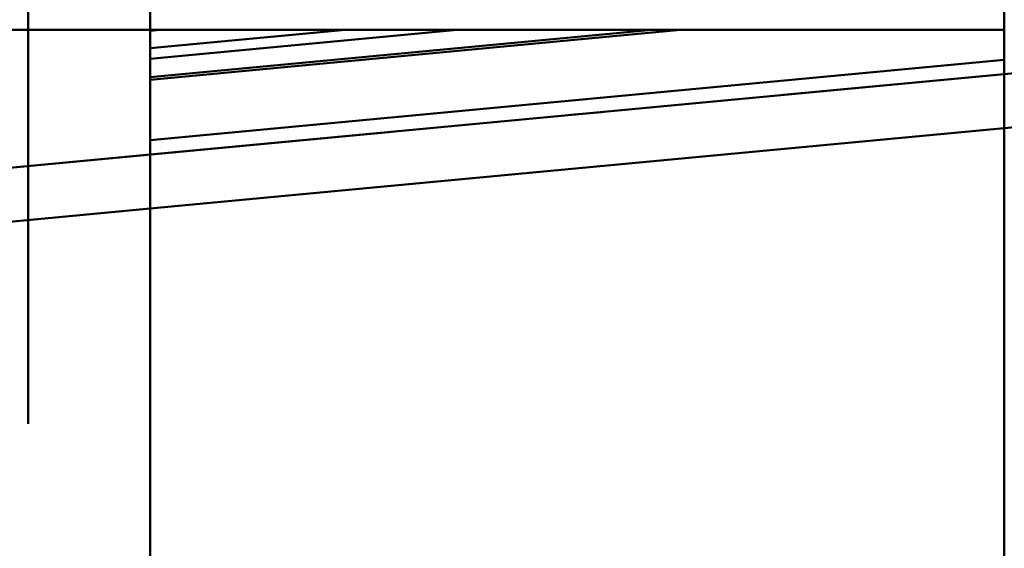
# Paper-space layout 'Layout1' of a CAD drawing. Extents: x -2 to 1033, y -36 to 596.
# Tile 253 of 256: x 372.97 to 377.01, y 504.25 to 506.41. Entities that reach past the tile are written whole.
import ezdxf

# ---------------------------------------------------------------- set-up
doc = ezdxf.new("R2010")
doc.units = 0
doc.linetypes.add('ACAD_ISO02W100', pattern=[15, 12, -3])
doc.linetypes.add('ACAD_ISO04W100', pattern=[30.5, 24, -3, 0.5, -3])
doc.layers.add('SS_PLECHY', color=7, linetype='CONTINUOUS', lineweight=50, true_color=0xb47846)
for name, color, linetype, lineweight in [('SS_SLOUPY KRAJNÍ', 143, 'CONTINUOUS', 50), ('SS_ZEBRIK KOŠ', 75, 'CONTINUOUS', 50), ('SS_ZEBRIKY', 24, 'CONTINUOUS', 50)]:
    doc.layers.add(name, color=color, linetype=linetype, lineweight=lineweight)

psp = doc.layouts.get("Layout1")

# ---------------------------------------------------------------- linework, layer by layer
at = {"layer": 'SS_PLECHY', "color": 5, "linetype": 'Continuous', "ltscale": 0.25}
for p, q in [((373.5063, 506.1685), (375.6793, 506.373)), ((375.5617, 506.373), (373.5063, 506.1796)), ((373.5063, 506.2547), (374.7641, 506.373)), ((373.5063, 506.2977), (374.3064, 506.373)), ((373.5063, 506.3694), (373.5451, 506.373)), ((373.5063, 505.9213), (377.0063, 506.2507))]:
    psp.add_line(p, q, dxfattribs=at)
at = {"layer": 'SS_SLOUPY KRAJNÍ', "color": 7, "linetype": 'ACAD_ISO04W100', "ltscale": 0.25}
psp.add_line((442.8063, 512.385), (357.8063, 504.385), dxfattribs=at)
at = {"layer": 'SS_SLOUPY KRAJNÍ', "color": 3, "linetype": 'ACAD_ISO02W100', "ltscale": 0.25}
for p, q in [((377.0063, 506.1921), (378.8892, 506.3693)), ((377.0063, 505.9711), (378.8892, 506.1483)), ((372.5063, 505.7686), (373.5063, 505.8627)), ((372.5063, 505.5476), (373.5063, 505.6417))]:
    psp.add_line(p, q, dxfattribs=at)
at = {"layer": 'SS_SLOUPY KRAJNÍ', "color": 1, "linetype": 'Continuous', "ltscale": 0.25}
for p, q in [((373.5063, 505.8627), (377.0063, 506.1921)), ((373.5063, 505.6417), (377.0063, 505.9711))]:
    psp.add_line(p, q, dxfattribs=at)
at = {"layer": 'SS_ZEBRIK KOŠ', "color": 7, "linetype": 'ACAD_ISO04W100', "ltscale": 0.25}
psp.add_line((373.0063, 420.885), (373.0063, 546.985), dxfattribs=at)
at = {"layer": 'SS_ZEBRIK KOŠ', "color": 1, "linetype": 'Continuous', "ltscale": 0.25}
psp.add_line((373.5063, 420.885), (373.5063, 546.985), dxfattribs=at)
at = {"layer": 'SS_ZEBRIKY', "color": 1, "linetype": 'Continuous', "ltscale": 0.25}
psp.add_line((377.0063, 515.085), (377.0063, 484.685), dxfattribs=at)
at = {"layer": 'SS_ZEBRIKY', "color": 3, "linetype": 'ACAD_ISO02W100', "ltscale": 0.25}
psp.add_line((373.5063, 506.373), (372.5063, 506.373), dxfattribs=at)
at = {"layer": 'SS_ZEBRIKY', "color": 7, "linetype": 'Continuous', "ltscale": 0.25}
psp.add_line((377.0063, 506.373), (373.5063, 506.373), dxfattribs=at)

doc.saveas('drawing.dxf')
